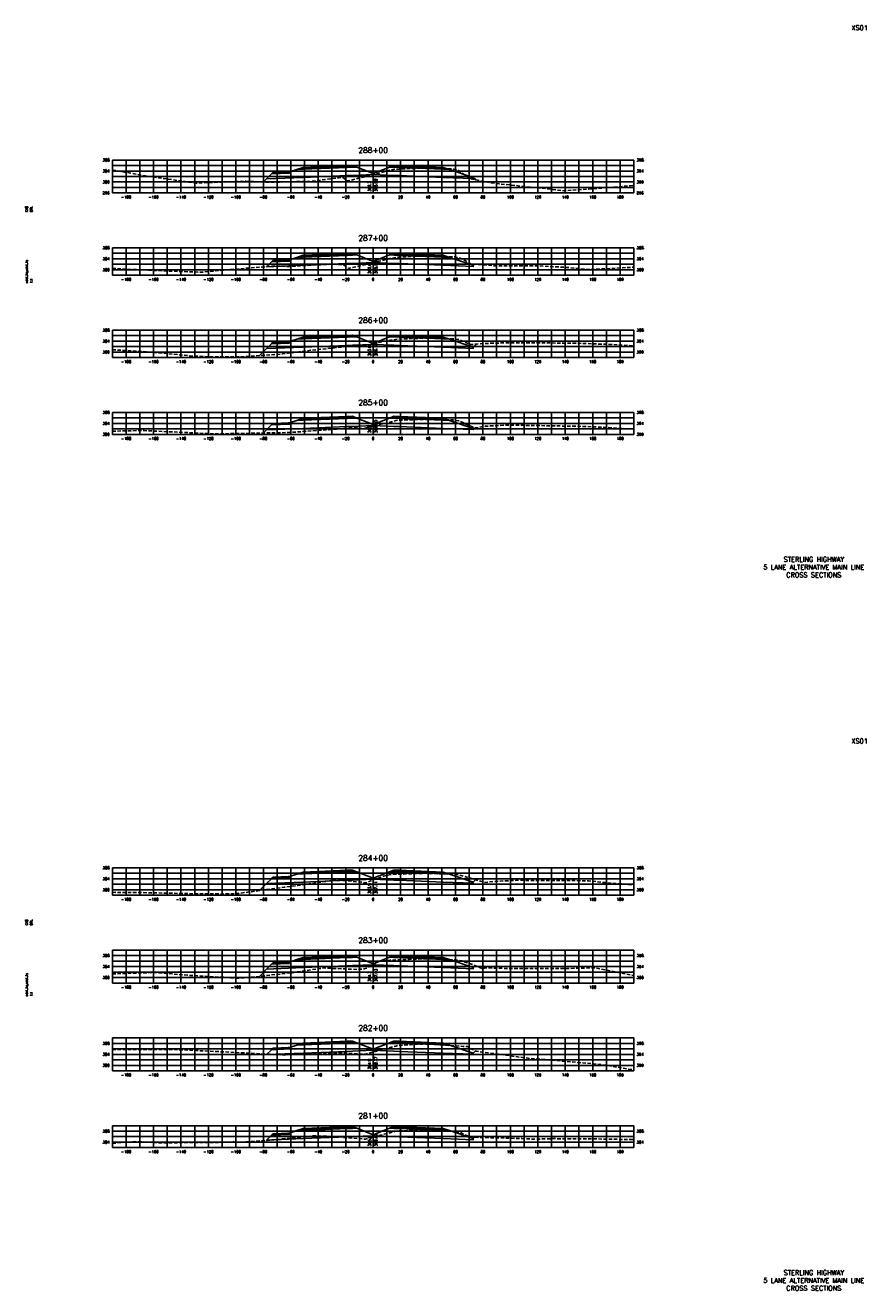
# Model space of a CAD drawing. Extents: x 37 to 10140, y -1968 to 9206.
# Tile 59 of 105: x 4417 to 5030, y 3656 to 4578. Entities that reach past the tile are written whole.
import ezdxf
from ezdxf.enums import TextEntityAlignment as Align

# ---------------------------------------------------------------- set-up
doc = ezdxf.new("R2010")
doc.units = 0
doc.header["$LTSCALE"] = 20
doc.header["$MEASUREMENT"] = 0
doc.linetypes.add('HIDDEN_050%', pattern=[0.1875, 0.125, -0.0625])
for name, color, linetype in [('S-AT-TXT175', 6, 'Continuous'), ('S-AT-TXT80', 1, 'Continuous'), ('XDATUM', 3, 'Continuous'), ('XEG', 1, 'HIDDEN_050%'), ('XFG', 2, 'Continuous'), ('XGRID', 251, 'Continuous'), ('XGRIDT', 2, 'Continuous'), ('XREF-BORDER', 7, 'Continuous')]:
    doc.layers.add(name, color=color, linetype=linetype)
doc.styles.add('L100', font='simplex.shx', dxfattribs={"height": 2})
doc.styles.add('L175', font='ROMANSM.shx', dxfattribs={"height": 3.5})
doc.styles.add('L80', font='ROMANSM.shx', dxfattribs={"height": 1.6})

# ---------------------------------------------------------------- blocks, each defined once
blk = doc.blocks.new('03025_00_att1')
at = {"layer": 'S-AT-TXT175', "style": 'L175'}
for tag, p in [('NUM', (32.402, 20.822)), ('LINE1', (30.64, 1.444)), ('LINE2', (30.64, 1.161)), ('LINE3', (30.64, 0.877))]:
    blk.add_attdef(tag, text='', height=0.175, dxfattribs=at).set_placement(p, align=Align.CENTER)
at = {"layer": 'S-AT-TXT80', "style": 'L80'}
for tag, p in [('DESIGNED', (2.094, 14.201)), ('CHECKED', (2.265, 14.201)), ('DRAFTED', (2.436, 14.201)), ('PCTB', (2.094, 11.605)), ('PSCALE', (2.265, 11.605)), ('PVIEW', (2.436, 11.605))]:
    blk.add_attdef(tag, p, '', height=0.08, rotation=90, dxfattribs=at)

msp = doc.modelspace()

# ---------------------------------------------------------------- linework, layer by layer
at = {"layer": 'XDATUM', "flags": 128}
for points in [[(4590.11, 4463.98), (4592.41, 4466.28), (4619, 4467.34), (4651, 4468.62), (4655, 4468.78), (4670, 4469.38), (4685, 4468.78), (4689, 4468.62), (4721, 4467.34), (4743, 4466.46), (4743, 4467.35), (4744.76, 4465.59)], [(4592.32, 4402.27), (4592.41, 4402.17), (4619, 4403.24), (4651, 4404.52), (4655, 4404.68), (4670, 4405.28), (4685, 4404.68), (4689, 4404.52), (4721, 4403.24), (4743, 4402.36), (4743, 4403.24), (4743.75, 4403.99)], [(4587.31, 4337.42), (4592.41, 4342.52), (4619, 4343.58), (4651, 4344.86), (4655, 4345.02), (4670, 4345.62), (4685, 4345.02), (4689, 4344.86), (4721, 4343.58), (4743, 4342.7), (4743, 4343.59), (4745.2, 4345.79)], [(4590.08, 4280.98), (4592.41, 4283.31), (4619, 4284.37), (4651, 4285.65), (4655, 4285.81), (4670, 4286.41), (4685, 4285.81), (4689, 4285.65), (4721, 4284.37), (4743, 4283.49), (4743, 4284.38), (4743.66, 4285.04)], [(4587.29, 3947.43), (4592.41, 3952.55), (4619, 3953.61), (4651, 3954.89), (4655, 3955.05), (4670, 3955.65), (4685, 3955.05), (4689, 3954.89), (4721, 3953.61), (4743, 3952.73), (4743, 3953.62), (4744.67, 3955.29)], [(4587.1, 3884.86), (4592.41, 3890.18), (4619, 3891.24), (4651, 3892.52), (4655, 3892.68), (4670, 3893.28), (4685, 3892.68), (4689, 3892.52), (4721, 3891.24), (4743, 3890.36), (4743, 3891.25), (4744.42, 3892.66)], [(4592.08, 3828.19), (4592.41, 3827.86), (4619, 3828.92), (4651, 3830.2), (4655, 3830.36), (4670, 3830.96), (4685, 3830.36), (4689, 3830.2), (4721, 3828.92), (4743, 3828.04), (4743, 3828.93), (4744.57, 3830.51)], [(4592.12, 3765.26), (4592.41, 3765.55), (4619, 3766.61), (4651, 3767.89), (4655, 3768.05), (4670, 3768.65), (4685, 3768.05), (4689, 3767.89), (4721, 3766.61), (4743, 3765.73), (4743, 3766.62), (4743.94, 3767.56)]]:
    msp.add_lwpolyline(points, dxfattribs=at)
at = {"layer": 'XEG', "flags": 128}
for points in [[(4480, 4472.65), (4487.6, 4471.42), (4505.5, 4468.21), (4540.98, 4463.22), (4541.42, 4463.22), (4542.32, 4463.26), (4577.33, 4464.53), (4594.35, 4463.79), (4623.79, 4464.46), (4647.65, 4467.31), (4648.49, 4467.12), (4650.79, 4464.8), (4651.01, 4464.84), (4654.91, 4465.52), (4670, 4469.41), (4680.19, 4472.04), (4684.39, 4473.11), (4684.74, 4473.16), (4687.38, 4473.38), (4687.38, 4473.37), (4688.83, 4473.42), (4708.14, 4474.24), (4716.18, 4473.91), (4727.86, 4473.43), (4728.59, 4473.29), (4731.66, 4472.83), (4739.14, 4467.54), (4741.07, 4466.35), (4754.85, 4463.52), (4761.92, 4462.59), (4792.83, 4459.47), (4807.85, 4457.64), (4828.74, 4458.97), (4860, 4461.4)], [(4480, 4401.22), (4492.37, 4400.31), (4528.44, 4398.74), (4545.74, 4398.22), (4562.11, 4399.84), (4599.12, 4402.82), (4606.84, 4402.29), (4620.07, 4403.1), (4640.58, 4404.03), (4647.14, 4403.72), (4650.3, 4402.61), (4652.07, 4400.92), (4670, 4405.22), (4678.99, 4407.37), (4682.13, 4408.28), (4683.97, 4408.52), (4686.92, 4409.04), (4688.61, 4409.11), (4707.99, 4410.2), (4712.79, 4410), (4729.2, 4409.33), (4730.27, 4409.06), (4733.4, 4408.55), (4735.89, 4407.43), (4741.52, 4404.09), (4753.57, 4403.53), (4759.24, 4402.75), (4791.49, 4402.82), (4812.62, 4401.62), (4827.41, 4400.09), (4857.84, 4401.77), (4860, 4401.98)], [(4480, 4341.64), (4480.66, 4341.61), (4497.13, 4340.78), (4514.55, 4339.42), (4538.74, 4337.05), (4550.51, 4336.6), (4574.66, 4336.48), (4603.88, 4338.64), (4624.35, 4341.32), (4655.2, 4344.42), (4659.01, 4343.66), (4664.73, 4345.01), (4670, 4346.06), (4684.29, 4348.93), (4685.25, 4349.02), (4687.72, 4349.41), (4703.08, 4350.02), (4703.43, 4350.11), (4708.32, 4350.26), (4713.8, 4350.09), (4728.38, 4349.61), (4729.9, 4349.44), (4732.95, 4349.07), (4738.03, 4346.8), (4740.87, 4345.47), (4751.51, 4346.26), (4764.01, 4346.67), (4792.25, 4346.69), (4817.38, 4346.48), (4843.95, 4345.53), (4860, 4344.55)], [(4480, 4282.35), (4500.66, 4282.82), (4501.9, 4282.8), (4503.06, 4282.76), (4555.27, 4280.31), (4606.92, 4281.3), (4608.65, 4281.3), (4609.3, 4281.38), (4610.47, 4281.47), (4657.07, 4284.83), (4660.64, 4284.62), (4662.14, 4284.03), (4670, 4286.15), (4670.68, 4286.34), (4685.14, 4289.56), (4686.63, 4290.01), (4687.74, 4290.29), (4702.06, 4290.79), (4708.25, 4291.03), (4714.36, 4290.8), (4728.05, 4290.49), (4729.51, 4290.3), (4732.56, 4289.96), (4739.3, 4286.76), (4744.49, 4284.71), (4751.26, 4285.91), (4768.77, 4286.8), (4814.65, 4285.95), (4822.14, 4285.82), (4824.74, 4285.76), (4830.07, 4285.56), (4860, 4283.87)], [(4480, 3946.16), (4486.78, 3945.97), (4500.16, 3945.91), (4506.66, 3945.85), (4536.07, 3945.15), (4560.04, 3944.89), (4571.99, 3945.35), (4596.58, 3948.69), (4605.21, 3949.8), (4615.13, 3951.13), (4643.09, 3955.2), (4661.59, 3953.55), (4664.52, 3953.1), (4670, 3955.09), (4677.55, 3957.84), (4682.57, 3959.17), (4687.6, 3959.33), (4688.62, 3959.42), (4692.22, 3959.47), (4708.38, 3960.03), (4720.04, 3959.59), (4728.23, 3959.3), (4729.62, 3959.16), (4732.78, 3958.64), (4741.04, 3956.39), (4751.1, 3953.34), (4754.85, 3953.81), (4773.53, 3954.9), (4816.18, 3954.69), (4826.91, 3954.52), (4837.05, 3953.43), (4860, 3951.62)], [(4480, 3886.69), (4511.42, 3887.67), (4534.74, 3885.69), (4564.8, 3883.95), (4570.65, 3883.53), (4582.7, 3884.37), (4611.02, 3887.56), (4634.1, 3891), (4658.45, 3889.94), (4663.41, 3890.24), (4665.5, 3890.9), (4670, 3893.44), (4674.4, 3895.92), (4681.43, 3896.47), (4682.33, 3896.59), (4688.11, 3897.01), (4696.09, 3897.25), (4708.61, 3897.72), (4722.15, 3897.24), (4728.52, 3896.98), (4729.9, 3896.76), (4734.54, 3896.23), (4743.07, 3893.24), (4749.6, 3890.44), (4751.74, 3891.07), (4773.02, 3890.51), (4778.3, 3890.54), (4802.3, 3890.57), (4822.06, 3890.8), (4831.67, 3891.14), (4859.46, 3885.54), (4860, 3885.43)], [(4480, 3831.49), (4497.49, 3831.49), (4516.19, 3831.66), (4533.4, 3831.21), (4568.81, 3829.42), (4569.32, 3829.38), (4569.56, 3829.37), (4605.23, 3827.51), (4622.94, 3828.96), (4649.59, 3828.94), (4663.67, 3828.06), (4670, 3829.68), (4675.81, 3831.17), (4684.66, 3833.51), (4686.46, 3834.05), (4688.43, 3834.51), (4696.89, 3834.96), (4708.61, 3835.69), (4726.76, 3834.36), (4735.63, 3833.8), (4736.64, 3833.7), (4738.67, 3833.73), (4741.38, 3832.12), (4741.87, 3831.87), (4745, 3830.29), (4780.69, 3825.48), (4783.06, 3825.14), (4788.41, 3824.79), (4836.44, 3820.63), (4860, 3816.58)], [(4480, 3763.19), (4496.15, 3764.41), (4520.95, 3763.23), (4532.07, 3763.85), (4554.93, 3763.67), (4567.98, 3764.15), (4574.33, 3763.88), (4592.68, 3765.3), (4627.7, 3768.68), (4643.59, 3767.84), (4664.11, 3766.21), (4670, 3767.7), (4675.12, 3768.99), (4685.56, 3771.69), (4687.18, 3771.98), (4688.56, 3772.2), (4699.62, 3772.61), (4708.84, 3773.21), (4716.81, 3772.64), (4728.43, 3772.08), (4730.71, 3771.66), (4732.91, 3771.3), (4737.43, 3769.2), (4741.4, 3767.63), (4778.24, 3766.64), (4787.83, 3766.18), (4800.41, 3766.56), (4841.2, 3766.26), (4855.31, 3765.86), (4860, 3765.94)]]:
    msp.add_lwpolyline(points, dxfattribs=at)
at = {"layer": 'XFG', "flags": 128}
for points in [[(4670, 4470.12), (4658.05, 4474.9), (4655, 4474.78), (4651, 4474.62), (4619, 4473.34), (4614.43, 4473.16), (4609, 4471.35), (4609, 4470.35), (4595.96, 4469.83), (4592.41, 4466.28), (4619, 4467.34), (4651, 4468.62), (4655, 4468.78), (4670, 4469.38), (4670, 4470.12)], [(4655, 4475.12), (4651, 4474.96), (4619, 4473.68), (4619, 4474.68), (4614.43, 4473.16), (4619, 4473.34), (4651, 4474.62), (4655, 4474.78), (4658.05, 4474.9), (4655, 4476.12), (4655, 4475.12)], [(4655, 4476.12), (4651, 4475.96), (4619, 4474.68), (4619, 4474.34), (4651, 4475.62), (4655, 4475.78), (4655, 4476.12)], [(4655, 4475.78), (4651, 4475.62), (4619, 4474.34), (4619, 4473.68), (4651, 4474.96), (4655, 4475.12), (4655, 4475.78)], [(4670, 4470.12), (4681.95, 4474.9), (4685, 4474.78), (4689, 4474.62), (4721, 4473.34), (4725.57, 4473.16), (4743, 4467.35), (4743, 4466.46), (4721, 4467.34), (4689, 4468.62), (4685, 4468.78), (4670, 4469.38)], [(4685, 4476.12), (4681.95, 4474.9), (4685, 4474.78), (4689, 4474.62), (4721, 4473.34), (4725.57, 4473.16), (4721, 4474.68), (4721, 4473.68), (4689, 4474.96), (4685, 4475.12), (4685, 4476.12)], [(4685, 4476.12), (4685, 4475.78), (4689, 4475.62), (4721, 4474.34), (4721, 4474.68), (4689, 4475.96), (4685, 4476.12)], [(4685, 4475.78), (4685, 4475.12), (4689, 4474.96), (4721, 4473.68), (4721, 4474.34), (4689, 4475.62), (4685, 4475.78)], [(4592.41, 4466.28), (4592.41, 4466.28), (4590.11, 4463.98)], [(4609, 4471.35), (4608, 4471.31), (4608, 4470.97), (4598, 4470.57), (4598, 4470.91), (4597, 4470.87), (4595.96, 4469.83), (4609, 4470.35), (4609, 4471.35)], [(4608, 4471.31), (4598, 4470.91), (4598, 4470.57), (4608, 4470.97), (4608, 4471.31)], [(4743, 4467.35), (4743, 4467.35), (4744.76, 4465.59)], [(4670, 4406.02), (4658.05, 4410.8), (4655, 4410.68), (4651, 4410.52), (4619, 4409.24), (4614.43, 4409.06), (4609, 4407.24), (4609, 4406.24), (4595.96, 4405.72), (4592.41, 4402.17), (4619, 4403.24), (4651, 4404.52), (4655, 4404.68), (4670, 4405.28), (4670, 4406.02)], [(4655, 4411.02), (4651, 4410.86), (4619, 4409.58), (4619, 4410.58), (4614.43, 4409.06), (4619, 4409.24), (4651, 4410.52), (4655, 4410.68), (4658.05, 4410.8), (4655, 4412.02), (4655, 4411.02)], [(4655, 4412.02), (4651, 4411.86), (4619, 4410.58), (4619, 4410.24), (4651, 4411.52), (4655, 4411.68), (4655, 4412.02)], [(4655, 4411.68), (4651, 4411.52), (4619, 4410.24), (4619, 4409.58), (4651, 4410.86), (4655, 4411.02), (4655, 4411.68)], [(4670, 4406.02), (4681.95, 4410.8), (4685, 4410.68), (4689, 4410.52), (4721, 4409.24), (4725.57, 4409.06), (4743, 4403.24), (4743, 4402.36), (4721, 4403.24), (4689, 4404.52), (4685, 4404.68), (4670, 4405.28)], [(4685, 4412.02), (4681.95, 4410.8), (4685, 4410.68), (4689, 4410.52), (4721, 4409.24), (4725.57, 4409.06), (4721, 4410.58), (4721, 4409.58), (4689, 4410.86), (4685, 4411.02), (4685, 4412.02)], [(4685, 4412.02), (4685, 4411.68), (4689, 4411.52), (4721, 4410.24), (4721, 4410.58), (4689, 4411.86), (4685, 4412.02)], [(4685, 4411.68), (4685, 4411.02), (4689, 4410.86), (4721, 4409.58), (4721, 4410.24), (4689, 4411.52), (4685, 4411.68)], [(4592.41, 4402.17), (4592.41, 4402.17), (4592.32, 4402.27)], [(4609, 4407.24), (4608, 4407.2), (4608, 4406.86), (4598, 4406.46), (4598, 4406.8), (4597, 4406.76), (4595.96, 4405.72), (4609, 4406.24), (4609, 4407.24)], [(4608, 4407.2), (4598, 4406.8), (4598, 4406.46), (4608, 4406.86), (4608, 4407.2)], [(4743, 4403.24), (4743, 4403.24), (4743.75, 4403.99)], [(4670, 4346.36), (4658.05, 4351.14), (4655, 4351.02), (4651, 4350.86), (4619, 4349.58), (4614.43, 4349.4), (4609, 4347.59), (4609, 4346.59), (4595.96, 4346.07), (4592.41, 4342.52), (4619, 4343.58), (4651, 4344.86), (4655, 4345.02), (4670, 4345.62), (4670, 4346.36)], [(4609, 4347.59), (4608, 4347.55), (4608, 4347.21), (4598, 4346.81), (4598, 4347.15), (4597, 4347.11), (4595.96, 4346.07), (4609, 4346.59), (4609, 4347.59)], [(4608, 4347.55), (4598, 4347.15), (4598, 4346.81), (4608, 4347.21), (4608, 4347.55)], [(4655, 4351.36), (4651, 4351.2), (4619, 4349.92), (4619, 4350.92), (4614.43, 4349.4), (4619, 4349.58), (4651, 4350.86), (4655, 4351.02), (4658.05, 4351.14), (4655, 4352.36), (4655, 4351.36)], [(4655, 4352.36), (4651, 4352.2), (4619, 4350.92), (4619, 4350.58), (4651, 4351.86), (4655, 4352.02), (4655, 4352.36)], [(4655, 4352.02), (4651, 4351.86), (4619, 4350.58), (4619, 4349.92), (4651, 4351.2), (4655, 4351.36), (4655, 4352.02)], [(4670, 4346.36), (4681.95, 4351.14), (4685, 4351.02), (4689, 4350.86), (4721, 4349.58), (4725.57, 4349.4), (4743, 4343.59), (4743, 4342.7), (4721, 4343.58), (4689, 4344.86), (4685, 4345.02), (4670, 4345.62)], [(4685, 4352.36), (4681.95, 4351.14), (4685, 4351.02), (4689, 4350.86), (4721, 4349.58), (4725.57, 4349.4), (4721, 4350.92), (4721, 4349.92), (4689, 4351.2), (4685, 4351.36), (4685, 4352.36)], [(4685, 4352.36), (4685, 4352.02), (4689, 4351.86), (4721, 4350.58), (4721, 4350.92), (4689, 4352.2), (4685, 4352.36)], [(4685, 4352.02), (4685, 4351.36), (4689, 4351.2), (4721, 4349.92), (4721, 4350.58), (4689, 4351.86), (4685, 4352.02)], [(4743, 4343.59), (4743, 4343.59), (4745.2, 4345.79)], [(4592.41, 4342.52), (4592.41, 4342.52), (4587.31, 4337.42)], [(4670, 4287.15), (4658.05, 4291.93), (4655, 4291.81), (4651, 4291.65), (4619, 4290.37), (4614.43, 4290.19), (4609, 4288.38), (4609, 4287.38), (4595.96, 4286.86), (4592.41, 4283.31), (4619, 4284.37), (4651, 4285.65), (4655, 4285.81), (4670, 4286.41), (4670, 4287.15)], [(4655, 4292.15), (4651, 4291.99), (4619, 4290.71), (4619, 4291.71), (4614.43, 4290.19), (4619, 4290.37), (4651, 4291.65), (4655, 4291.81), (4658.05, 4291.93), (4655, 4293.15), (4655, 4292.15)], [(4655, 4293.15), (4651, 4292.99), (4619, 4291.71), (4619, 4291.37), (4651, 4292.65), (4655, 4292.81), (4655, 4293.15)], [(4655, 4292.81), (4651, 4292.65), (4619, 4291.37), (4619, 4290.71), (4651, 4291.99), (4655, 4292.15), (4655, 4292.81)], [(4670, 4287.15), (4681.95, 4291.93), (4685, 4291.81), (4689, 4291.65), (4721, 4290.37), (4725.57, 4290.19), (4743, 4284.38), (4743, 4283.49), (4721, 4284.37), (4689, 4285.65), (4685, 4285.81), (4670, 4286.41)], [(4685, 4293.15), (4681.95, 4291.93), (4685, 4291.81), (4689, 4291.65), (4721, 4290.37), (4725.57, 4290.19), (4721, 4291.71), (4721, 4290.71), (4689, 4291.99), (4685, 4292.15), (4685, 4293.15)], [(4685, 4293.15), (4685, 4292.81), (4689, 4292.65), (4721, 4291.37), (4721, 4291.71), (4689, 4292.99), (4685, 4293.15)], [(4685, 4292.81), (4685, 4292.15), (4689, 4291.99), (4721, 4290.71), (4721, 4291.37), (4689, 4292.65), (4685, 4292.81)], [(4592.41, 4283.31), (4592.41, 4283.31), (4590.08, 4280.98)], [(4609, 4288.38), (4608, 4288.34), (4608, 4288), (4598, 4287.6), (4598, 4287.94), (4597, 4287.9), (4595.96, 4286.86), (4609, 4287.38), (4609, 4288.38)], [(4608, 4288.34), (4598, 4287.94), (4598, 4287.6), (4608, 4288), (4608, 4288.34)], [(4743, 4284.38), (4743, 4284.38), (4743.66, 4285.04)], [(4670, 3956.39), (4658.05, 3961.17), (4655, 3961.05), (4651, 3960.89), (4619, 3959.61), (4614.43, 3959.43), (4609, 3957.62), (4609, 3956.62), (4595.96, 3956.09), (4592.41, 3952.55), (4619, 3953.61), (4651, 3954.89), (4655, 3955.05), (4670, 3955.65), (4670, 3956.39)], [(4609, 3957.62), (4608, 3957.58), (4608, 3957.24), (4598, 3956.84), (4598, 3957.18), (4597, 3957.14), (4595.96, 3956.09), (4609, 3956.62), (4609, 3957.62)], [(4655, 3961.39), (4651, 3961.23), (4619, 3959.95), (4619, 3960.95), (4614.43, 3959.43), (4619, 3959.61), (4651, 3960.89), (4655, 3961.05), (4658.05, 3961.17), (4655, 3962.39), (4655, 3961.39)], [(4655, 3962.39), (4651, 3962.23), (4619, 3960.95), (4619, 3960.61), (4651, 3961.89), (4655, 3962.05), (4655, 3962.39)], [(4655, 3962.05), (4651, 3961.89), (4619, 3960.61), (4619, 3959.95), (4651, 3961.23), (4655, 3961.39), (4655, 3962.05)], [(4670, 3956.39), (4681.95, 3961.17), (4685, 3961.05), (4689, 3960.89), (4721, 3959.61), (4725.57, 3959.43), (4743, 3953.62), (4743, 3952.73), (4721, 3953.61), (4689, 3954.89), (4685, 3955.05), (4670, 3955.65)], [(4685, 3962.39), (4681.95, 3961.17), (4685, 3961.05), (4689, 3960.89), (4721, 3959.61), (4725.57, 3959.43), (4721, 3960.95), (4721, 3959.95), (4689, 3961.23), (4685, 3961.39), (4685, 3962.39)], [(4685, 3962.39), (4685, 3962.05), (4689, 3961.89), (4721, 3960.61), (4721, 3960.95), (4689, 3962.23), (4685, 3962.39)], [(4685, 3962.05), (4685, 3961.39), (4689, 3961.23), (4721, 3959.95), (4721, 3960.61), (4689, 3961.89), (4685, 3962.05)], [(4592.41, 3952.55), (4592.41, 3952.55), (4587.29, 3947.43)], [(4608, 3957.58), (4598, 3957.18), (4598, 3956.84), (4608, 3957.24), (4608, 3957.58)], [(4743, 3953.62), (4743, 3953.62), (4744.67, 3955.29)], [(4670, 3894.02), (4658.05, 3898.8), (4655, 3898.68), (4651, 3898.52), (4619, 3897.24), (4614.43, 3897.06), (4609, 3895.25), (4609, 3894.25), (4595.96, 3893.72), (4592.41, 3890.18), (4619, 3891.24), (4651, 3892.52), (4655, 3892.68), (4670, 3893.28), (4670, 3894.02)], [(4609, 3895.25), (4608, 3895.21), (4608, 3894.87), (4598, 3894.47), (4598, 3894.81), (4597, 3894.77), (4595.96, 3893.72), (4609, 3894.25), (4609, 3895.25)], [(4608, 3895.21), (4598, 3894.81), (4598, 3894.47), (4608, 3894.87), (4608, 3895.21)], [(4655, 3899.02), (4651, 3898.86), (4619, 3897.58), (4619, 3898.58), (4614.43, 3897.06), (4619, 3897.24), (4651, 3898.52), (4655, 3898.68), (4658.05, 3898.8), (4655, 3900.02), (4655, 3899.02)], [(4655, 3900.02), (4651, 3899.86), (4619, 3898.58), (4619, 3898.24), (4651, 3899.52), (4655, 3899.68), (4655, 3900.02)], [(4655, 3899.68), (4651, 3899.52), (4619, 3898.24), (4619, 3897.58), (4651, 3898.86), (4655, 3899.02), (4655, 3899.68)], [(4670, 3894.02), (4681.95, 3898.8), (4685, 3898.68), (4689, 3898.52), (4721, 3897.24), (4725.57, 3897.06), (4743, 3891.25), (4743, 3890.36), (4721, 3891.24), (4689, 3892.52), (4685, 3892.68), (4670, 3893.28)], [(4685, 3900.02), (4681.95, 3898.8), (4685, 3898.68), (4689, 3898.52), (4721, 3897.24), (4725.57, 3897.06), (4721, 3898.58), (4721, 3897.58), (4689, 3898.86), (4685, 3899.02), (4685, 3900.02)], [(4685, 3900.02), (4685, 3899.68), (4689, 3899.52), (4721, 3898.24), (4721, 3898.58), (4689, 3899.86), (4685, 3900.02)], [(4685, 3899.68), (4685, 3899.02), (4689, 3898.86), (4721, 3897.58), (4721, 3898.24), (4689, 3899.52), (4685, 3899.68)], [(4592.41, 3890.18), (4592.41, 3890.18), (4587.1, 3884.86)], [(4743, 3891.25), (4743, 3891.25), (4744.42, 3892.66)], [(4655, 3836.7), (4651, 3836.54), (4619, 3835.26), (4619, 3836.26), (4614.43, 3834.74), (4619, 3834.92), (4651, 3836.2), (4655, 3836.36), (4658.05, 3836.49), (4655, 3837.7), (4655, 3836.7)], [(4655, 3837.7), (4651, 3837.54), (4619, 3836.26), (4619, 3835.92), (4651, 3837.2), (4655, 3837.36), (4655, 3837.7)], [(4685, 3837.7), (4681.95, 3836.49), (4685, 3836.36), (4689, 3836.2), (4721, 3834.92), (4725.57, 3834.74), (4721, 3836.26), (4721, 3835.26), (4689, 3836.54), (4685, 3836.7), (4685, 3837.7)], [(4685, 3837.7), (4685, 3837.36), (4689, 3837.2), (4721, 3835.92), (4721, 3836.26), (4689, 3837.54), (4685, 3837.7)], [(4670, 3831.7), (4658.05, 3836.49), (4655, 3836.36), (4651, 3836.2), (4619, 3834.92), (4614.43, 3834.74), (4609, 3832.93), (4609, 3831.93), (4595.96, 3831.41), (4592.41, 3827.86), (4619, 3828.92), (4651, 3830.2), (4655, 3830.36), (4670, 3830.96), (4670, 3831.7)], [(4609, 3832.93), (4608, 3832.89), (4608, 3832.55), (4598, 3832.15), (4598, 3832.49), (4597, 3832.45), (4595.96, 3831.41), (4609, 3831.93), (4609, 3832.93)], [(4608, 3832.89), (4598, 3832.49), (4598, 3832.15), (4608, 3832.55), (4608, 3832.89)], [(4655, 3837.36), (4651, 3837.2), (4619, 3835.92), (4619, 3835.26), (4651, 3836.54), (4655, 3836.7), (4655, 3837.36)], [(4670, 3831.7), (4681.95, 3836.49), (4685, 3836.36), (4689, 3836.2), (4721, 3834.92), (4725.57, 3834.74), (4743, 3828.93), (4743, 3828.04), (4721, 3828.92), (4689, 3830.2), (4685, 3830.36), (4670, 3830.96)], [(4685, 3837.36), (4685, 3836.7), (4689, 3836.54), (4721, 3835.26), (4721, 3835.92), (4689, 3837.2), (4685, 3837.36)], [(4743, 3828.93), (4743, 3828.93), (4744.57, 3830.51)], [(4592.41, 3827.86), (4592.41, 3827.86), (4592.08, 3828.19)], [(4670, 3769.39), (4658.05, 3774.17), (4655, 3774.05), (4651, 3773.89), (4619, 3772.61), (4614.43, 3772.43), (4609, 3770.62), (4609, 3769.62), (4595.96, 3769.1), (4592.41, 3765.55), (4619, 3766.61), (4651, 3767.89), (4655, 3768.05), (4670, 3768.65), (4670, 3769.39)], [(4655, 3774.39), (4651, 3774.23), (4619, 3772.95), (4619, 3773.95), (4614.43, 3772.43), (4619, 3772.61), (4651, 3773.89), (4655, 3774.05), (4658.05, 3774.17), (4655, 3775.39), (4655, 3774.39)], [(4655, 3775.39), (4651, 3775.23), (4619, 3773.95), (4619, 3773.61), (4651, 3774.89), (4655, 3775.05), (4655, 3775.39)], [(4655, 3775.05), (4651, 3774.89), (4619, 3773.61), (4619, 3772.95), (4651, 3774.23), (4655, 3774.39), (4655, 3775.05)], [(4670, 3769.39), (4681.95, 3774.17), (4685, 3774.05), (4689, 3773.89), (4721, 3772.61), (4725.57, 3772.43), (4743, 3766.62), (4743, 3765.73), (4721, 3766.61), (4689, 3767.89), (4685, 3768.05), (4670, 3768.65)], [(4685, 3775.39), (4681.95, 3774.17), (4685, 3774.05), (4689, 3773.89), (4721, 3772.61), (4725.57, 3772.43), (4721, 3773.95), (4721, 3772.95), (4689, 3774.23), (4685, 3774.39), (4685, 3775.39)], [(4685, 3775.39), (4685, 3775.05), (4689, 3774.89), (4721, 3773.61), (4721, 3773.95), (4689, 3775.23), (4685, 3775.39)], [(4685, 3775.05), (4685, 3774.39), (4689, 3774.23), (4721, 3772.95), (4721, 3773.61), (4689, 3774.89), (4685, 3775.05)], [(4592.41, 3765.55), (4592.41, 3765.55), (4592.12, 3765.26)], [(4609, 3770.62), (4608, 3770.58), (4608, 3770.24), (4598, 3769.84), (4598, 3770.18), (4597, 3770.14), (4595.96, 3769.1), (4609, 3769.62), (4609, 3770.62)], [(4608, 3770.58), (4598, 3770.18), (4598, 3769.84), (4608, 3770.24), (4608, 3770.58)], [(4743, 3766.62), (4743, 3766.62), (4743.94, 3767.56)]]:
    msp.add_lwpolyline(points, dxfattribs=at)
at = {"layer": 'XGRID'}
for p, q in [((4480, 4456), (4480, 4480)), ((4480, 4480), (4860, 4480)), ((4480, 4476), (4860, 4476)), ((4490, 4456), (4490, 4480)), ((4500, 4456), (4500, 4480)), ((4510, 4456), (4510, 4480)), ((4520, 4456), (4520, 4480)), ((4530, 4456), (4530, 4480)), ((4540, 4456), (4540, 4480)), ((4550, 4456), (4550, 4480)), ((4560, 4456), (4560, 4480)), ((4570, 4456), (4570, 4480)), ((4580, 4456), (4580, 4480)), ((4590, 4456), (4590, 4480)), ((4600, 4456), (4600, 4480)), ((4610, 4456), (4610, 4480)), ((4620, 4456), (4620, 4480)), ((4630, 4456), (4630, 4480)), ((4640, 4456), (4640, 4480)), ((4650, 4456), (4650, 4480)), ((4660, 4456), (4660, 4480)), ((4670, 4456), (4670, 4480)), ((4680, 4456), (4680, 4480)), ((4690, 4456), (4690, 4480)), ((4700, 4456), (4700, 4480)), ((4710, 4456), (4710, 4480)), ((4720, 4456), (4720, 4480)), ((4730, 4456), (4730, 4480)), ((4740, 4456), (4740, 4480)), ((4750, 4456), (4750, 4480)), ((4760, 4456), (4760, 4480)), ((4770, 4456), (4770, 4480)), ((4780, 4456), (4780, 4480)), ((4790, 4456), (4790, 4480)), ((4800, 4456), (4800, 4480)), ((4810, 4456), (4810, 4480)), ((4820, 4456), (4820, 4480)), ((4830, 4456), (4830, 4480)), ((4840, 4456), (4840, 4480)), ((4850, 4456), (4850, 4480)), ((4860, 4456), (4860, 4480)), ((4480, 4472), (4860, 4472)), ((4480, 4468), (4860, 4468)), ((4480, 4464), (4860, 4464)), ((4480, 4460), (4860, 4460)), ((4480, 4456), (4860, 4456)), ((4480, 4396), (4480, 4416)), ((4480, 4416), (4860, 4416)), ((4480, 4412), (4860, 4412)), ((4490, 4396), (4490, 4416)), ((4500, 4396), (4500, 4416)), ((4510, 4396), (4510, 4416)), ((4520, 4396), (4520, 4416)), ((4530, 4396), (4530, 4416)), ((4540, 4396), (4540, 4416)), ((4550, 4396), (4550, 4416)), ((4560, 4396), (4560, 4416)), ((4570, 4396), (4570, 4416)), ((4580, 4396), (4580, 4416)), ((4590, 4396), (4590, 4416)), ((4600, 4396), (4600, 4416)), ((4610, 4396), (4610, 4416)), ((4620, 4396), (4620, 4416)), ((4630, 4396), (4630, 4416)), ((4640, 4396), (4640, 4416)), ((4650, 4396), (4650, 4416)), ((4660, 4396), (4660, 4416)), ((4670, 4396), (4670, 4416)), ((4680, 4396), (4680, 4416)), ((4690, 4396), (4690, 4416)), ((4700, 4396), (4700, 4416)), ((4710, 4396), (4710, 4416)), ((4720, 4396), (4720, 4416)), ((4730, 4396), (4730, 4416)), ((4740, 4396), (4740, 4416)), ((4750, 4396), (4750, 4416)), ((4760, 4396), (4760, 4416)), ((4770, 4396), (4770, 4416)), ((4780, 4396), (4780, 4416)), ((4790, 4396), (4790, 4416)), ((4800, 4396), (4800, 4416)), ((4810, 4396), (4810, 4416)), ((4820, 4396), (4820, 4416)), ((4830, 4396), (4830, 4416)), ((4840, 4396), (4840, 4416)), ((4850, 4396), (4850, 4416)), ((4860, 4396), (4860, 4416)), ((4480, 4408), (4860, 4408)), ((4480, 4404), (4860, 4404)), ((4480, 4400), (4860, 4400)), ((4480, 4396), (4860, 4396)), ((4480, 4336), (4480, 4356)), ((4480, 4356), (4860, 4356)), ((4490, 4336), (4490, 4356)), ((4500, 4336), (4500, 4356)), ((4510, 4336), (4510, 4356)), ((4520, 4336), (4520, 4356)), ((4530, 4336), (4530, 4356)), ((4540, 4336), (4540, 4356)), ((4550, 4336), (4550, 4356)), ((4560, 4336), (4560, 4356)), ((4570, 4336), (4570, 4356)), ((4580, 4336), (4580, 4356)), ((4590, 4336), (4590, 4356)), ((4600, 4336), (4600, 4356)), ((4610, 4336), (4610, 4356)), ((4620, 4336), (4620, 4356)), ((4630, 4336), (4630, 4356)), ((4640, 4336), (4640, 4356)), ((4650, 4336), (4650, 4356)), ((4660, 4336), (4660, 4356)), ((4670, 4336), (4670, 4356)), ((4680, 4336), (4680, 4356)), ((4690, 4336), (4690, 4356)), ((4700, 4336), (4700, 4356)), ((4710, 4336), (4710, 4356)), ((4720, 4336), (4720, 4356)), ((4730, 4336), (4730, 4356)), ((4740, 4336), (4740, 4356)), ((4750, 4336), (4750, 4356)), ((4760, 4336), (4760, 4356)), ((4770, 4336), (4770, 4356)), ((4780, 4336), (4780, 4356)), ((4790, 4336), (4790, 4356)), ((4800, 4336), (4800, 4356)), ((4810, 4336), (4810, 4356)), ((4820, 4336), (4820, 4356)), ((4830, 4336), (4830, 4356)), ((4840, 4336), (4840, 4356)), ((4850, 4336), (4850, 4356)), ((4860, 4336), (4860, 4356)), ((4480, 4352), (4860, 4352)), ((4480, 4348), (4860, 4348)), ((4480, 4344), (4860, 4344)), ((4480, 4340), (4860, 4340)), ((4480, 4336), (4860, 4336)), ((4480, 4280), (4480, 4296)), ((4480, 4296), (4860, 4296)), ((4480, 4292), (4860, 4292)), ((4490, 4280), (4490, 4296)), ((4500, 4280), (4500, 4296)), ((4510, 4280), (4510, 4296)), ((4520, 4280), (4520, 4296)), ((4530, 4280), (4530, 4296)), ((4540, 4280), (4540, 4296)), ((4550, 4280), (4550, 4296)), ((4560, 4280), (4560, 4296)), ((4570, 4280), (4570, 4296)), ((4580, 4280), (4580, 4296)), ((4590, 4280), (4590, 4296)), ((4600, 4280), (4600, 4296)), ((4610, 4280), (4610, 4296)), ((4620, 4280), (4620, 4296)), ((4630, 4280), (4630, 4296)), ((4640, 4280), (4640, 4296)), ((4650, 4280), (4650, 4296)), ((4660, 4280), (4660, 4296)), ((4670, 4280), (4670, 4296)), ((4680, 4280), (4680, 4296)), ((4690, 4280), (4690, 4296)), ((4700, 4280), (4700, 4296)), ((4710, 4280), (4710, 4296)), ((4720, 4280), (4720, 4296)), ((4730, 4280), (4730, 4296)), ((4740, 4280), (4740, 4296)), ((4750, 4280), (4750, 4296)), ((4760, 4280), (4760, 4296)), ((4770, 4280), (4770, 4296)), ((4780, 4280), (4780, 4296)), ((4790, 4280), (4790, 4296)), ((4800, 4280), (4800, 4296)), ((4810, 4280), (4810, 4296)), ((4820, 4280), (4820, 4296)), ((4830, 4280), (4830, 4296)), ((4840, 4280), (4840, 4296)), ((4850, 4280), (4850, 4296)), ((4860, 4280), (4860, 4296)), ((4480, 4288), (4860, 4288)), ((4480, 4284), (4860, 4284)), ((4480, 4280), (4860, 4280)), ((4480, 3944), (4480, 3964)), ((4480, 3964), (4860, 3964)), ((4480, 3960), (4860, 3960)), ((4490, 3944), (4490, 3964)), ((4500, 3944), (4500, 3964)), ((4510, 3944), (4510, 3964)), ((4520, 3944), (4520, 3964)), ((4530, 3944), (4530, 3964)), ((4540, 3944), (4540, 3964)), ((4550, 3944), (4550, 3964)), ((4560, 3944), (4560, 3964)), ((4570, 3944), (4570, 3964)), ((4580, 3944), (4580, 3964)), ((4590, 3944), (4590, 3964)), ((4600, 3944), (4600, 3964)), ((4610, 3944), (4610, 3964)), ((4620, 3944), (4620, 3964)), ((4630, 3944), (4630, 3964)), ((4640, 3944), (4640, 3964)), ((4650, 3944), (4650, 3964)), ((4660, 3944), (4660, 3964)), ((4670, 3944), (4670, 3964)), ((4680, 3944), (4680, 3964)), ((4690, 3944), (4690, 3964)), ((4700, 3944), (4700, 3964)), ((4710, 3944), (4710, 3964)), ((4720, 3944), (4720, 3964)), ((4730, 3944), (4730, 3964)), ((4740, 3944), (4740, 3964)), ((4750, 3944), (4750, 3964)), ((4760, 3944), (4760, 3964)), ((4770, 3944), (4770, 3964)), ((4780, 3944), (4780, 3964)), ((4790, 3944), (4790, 3964)), ((4800, 3944), (4800, 3964)), ((4810, 3944), (4810, 3964)), ((4820, 3944), (4820, 3964)), ((4830, 3944), (4830, 3964)), ((4840, 3944), (4840, 3964)), ((4850, 3944), (4850, 3964)), ((4860, 3944), (4860, 3964)), ((4480, 3956), (4860, 3956)), ((4480, 3952), (4860, 3952)), ((4480, 3948), (4860, 3948)), ((4480, 3944), (4860, 3944)), ((4480, 3880), (4480, 3904)), ((4480, 3904), (4860, 3904)), ((4490, 3880), (4490, 3904)), ((4500, 3880), (4500, 3904)), ((4510, 3880), (4510, 3904)), ((4520, 3880), (4520, 3904)), ((4530, 3880), (4530, 3904)), ((4540, 3880), (4540, 3904)), ((4550, 3880), (4550, 3904)), ((4560, 3880), (4560, 3904)), ((4570, 3880), (4570, 3904)), ((4580, 3880), (4580, 3904)), ((4590, 3880), (4590, 3904)), ((4600, 3880), (4600, 3904)), ((4610, 3880), (4610, 3904)), ((4620, 3880), (4620, 3904)), ((4630, 3880), (4630, 3904)), ((4640, 3880), (4640, 3904)), ((4650, 3880), (4650, 3904)), ((4660, 3880), (4660, 3904)), ((4670, 3880), (4670, 3904)), ((4680, 3880), (4680, 3904)), ((4690, 3880), (4690, 3904)), ((4700, 3880), (4700, 3904)), ((4710, 3880), (4710, 3904)), ((4720, 3880), (4720, 3904)), ((4730, 3880), (4730, 3904)), ((4740, 3880), (4740, 3904)), ((4750, 3880), (4750, 3904)), ((4760, 3880), (4760, 3904)), ((4770, 3880), (4770, 3904)), ((4780, 3880), (4780, 3904)), ((4790, 3880), (4790, 3904)), ((4800, 3880), (4800, 3904)), ((4810, 3880), (4810, 3904)), ((4820, 3880), (4820, 3904)), ((4830, 3880), (4830, 3904)), ((4840, 3880), (4840, 3904)), ((4850, 3880), (4850, 3904)), ((4860, 3880), (4860, 3904)), ((4480, 3900), (4860, 3900)), ((4480, 3896), (4860, 3896)), ((4480, 3892), (4860, 3892)), ((4480, 3888), (4860, 3888)), ((4480, 3884), (4860, 3884)), ((4480, 3880), (4860, 3880)), ((4480, 3816), (4480, 3840)), ((4480, 3840), (4860, 3840)), ((4490, 3816), (4490, 3840)), ((4500, 3816), (4500, 3840)), ((4510, 3816), (4510, 3840)), ((4520, 3816), (4520, 3840)), ((4530, 3816), (4530, 3840)), ((4540, 3816), (4540, 3840)), ((4550, 3816), (4550, 3840)), ((4560, 3816), (4560, 3840)), ((4570, 3816), (4570, 3840)), ((4580, 3816), (4580, 3840)), ((4590, 3816), (4590, 3840)), ((4600, 3816), (4600, 3840)), ((4610, 3816), (4610, 3840)), ((4620, 3816), (4620, 3840)), ((4630, 3816), (4630, 3840)), ((4640, 3816), (4640, 3840)), ((4650, 3816), (4650, 3840)), ((4660, 3816), (4660, 3840)), ((4670, 3816), (4670, 3840)), ((4680, 3816), (4680, 3840)), ((4690, 3816), (4690, 3840)), ((4700, 3816), (4700, 3840)), ((4710, 3816), (4710, 3840)), ((4720, 3816), (4720, 3840)), ((4730, 3816), (4730, 3840)), ((4740, 3816), (4740, 3840)), ((4750, 3816), (4750, 3840)), ((4760, 3816), (4760, 3840)), ((4770, 3816), (4770, 3840)), ((4780, 3816), (4780, 3840)), ((4790, 3816), (4790, 3840)), ((4800, 3816), (4800, 3840)), ((4810, 3816), (4810, 3840)), ((4820, 3816), (4820, 3840)), ((4830, 3816), (4830, 3840)), ((4840, 3816), (4840, 3840)), ((4850, 3816), (4850, 3840)), ((4860, 3816), (4860, 3840)), ((4480, 3836), (4860, 3836)), ((4480, 3832), (4860, 3832)), ((4480, 3828), (4860, 3828)), ((4480, 3824), (4860, 3824)), ((4480, 3820), (4860, 3820)), ((4480, 3816), (4860, 3816)), ((4480, 3760), (4480, 3776)), ((4480, 3776), (4860, 3776)), ((4490, 3760), (4490, 3776)), ((4500, 3760), (4500, 3776)), ((4510, 3760), (4510, 3776)), ((4520, 3760), (4520, 3776)), ((4530, 3760), (4530, 3776)), ((4540, 3760), (4540, 3776)), ((4550, 3760), (4550, 3776)), ((4560, 3760), (4560, 3776)), ((4570, 3760), (4570, 3776)), ((4580, 3760), (4580, 3776)), ((4590, 3760), (4590, 3776)), ((4600, 3760), (4600, 3776)), ((4610, 3760), (4610, 3776)), ((4620, 3760), (4620, 3776)), ((4630, 3760), (4630, 3776)), ((4640, 3760), (4640, 3776)), ((4650, 3760), (4650, 3776)), ((4660, 3760), (4660, 3776)), ((4670, 3760), (4670, 3776)), ((4680, 3760), (4680, 3776)), ((4690, 3760), (4690, 3776)), ((4700, 3760), (4700, 3776)), ((4710, 3760), (4710, 3776)), ((4720, 3760), (4720, 3776)), ((4730, 3760), (4730, 3776)), ((4740, 3760), (4740, 3776)), ((4750, 3760), (4750, 3776)), ((4760, 3760), (4760, 3776)), ((4770, 3760), (4770, 3776)), ((4780, 3760), (4780, 3776)), ((4790, 3760), (4790, 3776)), ((4800, 3760), (4800, 3776)), ((4810, 3760), (4810, 3776)), ((4820, 3760), (4820, 3776)), ((4830, 3760), (4830, 3776)), ((4840, 3760), (4840, 3776)), ((4850, 3760), (4850, 3776)), ((4860, 3760), (4860, 3776)), ((4480, 3772), (4860, 3772)), ((4480, 3768), (4860, 3768)), ((4480, 3764), (4860, 3764)), ((4480, 3760), (4860, 3760))]:
    msp.add_line(p, q, dxfattribs=at)

# ---------------------------------------------------------------- block references
at = {"layer": 'XREF-BORDER'}
ref = msp.add_blockref('03025_00_att1', (4376.45, 4158.23), dxfattribs=dict(at, xscale=20, yscale=20, zscale=20))
ref.add_attrib('LINE1', 'STERLING HIGHWAY', dxfattribs={"layer": 'S-AT-TXT175', "height": 3.5, "style": 'L175'}).set_placement((4991.07, 4187.1), align=Align.CENTER)
ref.add_attrib('LINE2', '5 LANE ALTERNATIVE MAIN LINE', dxfattribs={"layer": 'S-AT-TXT175', "height": 3.5, "style": 'L175'}).set_placement((4991.07, 4181.44), align=Align.CENTER)
ref.add_attrib('LINE3', 'CROSS SECTIONS', dxfattribs={"layer": 'S-AT-TXT175', "height": 3.5, "style": 'L175'}).set_placement((4991.07, 4175.77), align=Align.CENTER)
ref.add_attrib('NUM', 'XS01', dxfattribs={"layer": 'S-AT-TXT175', "height": 3.5, "style": 'L175'}).set_placement((5024.49, 4574.66), align=Align.CENTER)
ref.add_attrib('DESIGNED', 'CAB', (4418.33, 4442.25), dxfattribs={"layer": 'S-AT-TXT80', "height": 1.6, "rotation": 90, "style": 'L80'})
ref.add_attrib('CHECKED', 'DRL', (4421.75, 4442.25), dxfattribs={"layer": 'S-AT-TXT80', "height": 1.6, "rotation": 90, "style": 'L80'})
ref.add_attrib('PCTB', 'adot_hs,adot_fs', (4418.33, 4390.32), dxfattribs={"layer": 'S-AT-TXT80', "height": 1.6, "rotation": 90, "style": 'L80'})
ref.add_attrib('PSCALE', '1:1', (4421.75, 4390.32), dxfattribs={"layer": 'S-AT-TXT80', "height": 1.6, "rotation": 90, "style": 'L80'})
ref = msp.add_blockref('03025_00_att1', (4376.45, 3638.23), dxfattribs=dict(at, xscale=20, yscale=20, zscale=20))
ref.add_attrib('LINE1', 'STERLING HIGHWAY', dxfattribs={"layer": 'S-AT-TXT175', "height": 3.5, "style": 'L175'}).set_placement((4991.07, 3667.1), align=Align.CENTER)
ref.add_attrib('LINE2', '5 LANE ALTERNATIVE MAIN LINE', dxfattribs={"layer": 'S-AT-TXT175', "height": 3.5, "style": 'L175'}).set_placement((4991.07, 3661.44), align=Align.CENTER)
ref.add_attrib('LINE3', 'CROSS SECTIONS', dxfattribs={"layer": 'S-AT-TXT175', "height": 3.5, "style": 'L175'}).set_placement((4991.07, 3655.77), align=Align.CENTER)
ref.add_attrib('NUM', 'XS01', dxfattribs={"layer": 'S-AT-TXT175', "height": 3.5, "style": 'L175'}).set_placement((5024.49, 4054.66), align=Align.CENTER)
ref.add_attrib('DESIGNED', 'CAB', (4418.33, 3922.25), dxfattribs={"layer": 'S-AT-TXT80', "height": 1.6, "rotation": 90, "style": 'L80'})
ref.add_attrib('CHECKED', 'DRL', (4421.75, 3922.25), dxfattribs={"layer": 'S-AT-TXT80', "height": 1.6, "rotation": 90, "style": 'L80'})
ref.add_attrib('PCTB', 'adot_hs,adot_fs', (4418.33, 3870.32), dxfattribs={"layer": 'S-AT-TXT80', "height": 1.6, "rotation": 90, "style": 'L80'})
ref.add_attrib('PSCALE', '1:1', (4421.75, 3870.32), dxfattribs={"layer": 'S-AT-TXT80', "height": 1.6, "rotation": 90, "style": 'L80'})

# ---------------------------------------------------------------- texts
at = {"layer": 'XGRIDT', "style": 'L100'}
for s, p in [('288+00', (4670, 4484)), ('287+00', (4670, 4420)), ('286+00', (4670, 4360)), ('285+00', (4670, 4300)), ('284+00', (4670, 3968)), ('283+00', (4670, 3908)), ('282+00', (4670, 3844)), ('281+00', (4670, 3780))]:
    msp.add_text(s, height=4, dxfattribs=at).set_placement(p, align=Align.BOTTOM_CENTER)
for s, p in [('308', (4478, 4480)), ('304', (4478, 4472)), ('300', (4478, 4464)), ('296', (4478, 4456)), ('308', (4478, 4416)), ('304', (4478, 4408)), ('300', (4478, 4400)), ('308', (4478, 4356)), ('304', (4478, 4348)), ('300', (4478, 4340)), ('308', (4478, 4296)), ('304', (4478, 4288)), ('300', (4478, 4280)), ('308', (4478, 3964)), ('304', (4478, 3956)), ('300', (4478, 3948)), ('308', (4478, 3900)), ('304', (4478, 3892)), ('300', (4478, 3884)), ('308', (4478, 3836)), ('304', (4478, 3828)), ('300', (4478, 3820)), ('308', (4478, 3772)), ('304', (4478, 3764))]:
    msp.add_text(s, height=2, dxfattribs=at).set_placement(p, align=Align.MIDDLE_RIGHT)
for s, p in [('308', (4862, 4480)), ('304', (4862, 4472)), ('300', (4862, 4464)), ('296', (4862, 4456)), ('308', (4862, 4416)), ('304', (4862, 4408)), ('300', (4862, 4400)), ('308', (4862, 4356)), ('304', (4862, 4348)), ('300', (4862, 4340)), ('308', (4862, 4296)), ('304', (4862, 4288)), ('300', (4862, 4280)), ('308', (4862, 3964)), ('304', (4862, 3956)), ('300', (4862, 3948)), ('308', (4862, 3900)), ('304', (4862, 3892)), ('300', (4862, 3884)), ('308', (4862, 3836)), ('304', (4862, 3828)), ('300', (4862, 3820)), ('308', (4862, 3772)), ('304', (4862, 3764))]:
    msp.add_text(s, height=2, dxfattribs=at).set_placement(p, align=Align.MIDDLE_LEFT)
for s, p in [('305.98', (4671, 4457)), ('305.93', (4671, 4397)), ('306.10', (4671, 4337)), ('306.50', (4671, 4281)), ('307.11', (4671, 3945)), ('307.93', (4671, 3881)), ('308.77', (4671, 3817)), ('309.62', (4671, 3761))]:
    msp.add_text(s, height=2, rotation=90, dxfattribs=at).set_placement(p, align=Align.TOP_LEFT)
for s, p in [('302.7', (4669, 4457)), ('302.6', (4669, 4397)), ('303.0', (4669, 4337)), ('303.1', (4669, 4281)), ('303.5', (4669, 3945)), ('304.7', (4669, 3881)), ('304.8', (4669, 3817)), ('305.9', (4669, 3761))]:
    msp.add_text(s, height=2, rotation=90, dxfattribs=at).set_placement(p, align=Align.BOTTOM_LEFT)
for s, p in [('-180', (4490, 4454)), ('-160', (4510, 4454)), ('-140', (4530, 4454)), ('-120', (4550, 4454)), ('-100', (4570, 4454)), ('-80', (4590, 4454)), ('-60', (4610, 4454)), ('-40', (4630, 4454)), ('-20', (4650, 4454)), ('0', (4670, 4454)), ('20', (4690, 4454)), ('40', (4710, 4454)), ('60', (4730, 4454)), ('80', (4750, 4454)), ('100', (4770, 4454)), ('120', (4790, 4454)), ('140', (4810, 4454)), ('160', (4830, 4454)), ('180', (4850, 4454)), ('-180', (4490, 4394)), ('-160', (4510, 4394)), ('-140', (4530, 4394)), ('-120', (4550, 4394)), ('-100', (4570, 4394)), ('-80', (4590, 4394)), ('-60', (4610, 4394)), ('-40', (4630, 4394)), ('-20', (4650, 4394)), ('0', (4670, 4394)), ('20', (4690, 4394)), ('40', (4710, 4394)), ('60', (4730, 4394)), ('80', (4750, 4394)), ('100', (4770, 4394)), ('120', (4790, 4394)), ('140', (4810, 4394)), ('160', (4830, 4394)), ('180', (4850, 4394)), ('-180', (4490, 4334)), ('-160', (4510, 4334)), ('-140', (4530, 4334)), ('-120', (4550, 4334)), ('-100', (4570, 4334)), ('-80', (4590, 4334)), ('-60', (4610, 4334)), ('-40', (4630, 4334)), ('-20', (4650, 4334)), ('0', (4670, 4334)), ('20', (4690, 4334)), ('40', (4710, 4334)), ('60', (4730, 4334)), ('80', (4750, 4334)), ('100', (4770, 4334)), ('120', (4790, 4334)), ('140', (4810, 4334)), ('160', (4830, 4334)), ('180', (4850, 4334)), ('-180', (4490, 4278)), ('-160', (4510, 4278)), ('-140', (4530, 4278)), ('-120', (4550, 4278)), ('-100', (4570, 4278)), ('-80', (4590, 4278)), ('-60', (4610, 4278)), ('-40', (4630, 4278)), ('-20', (4650, 4278)), ('0', (4670, 4278)), ('20', (4690, 4278)), ('40', (4710, 4278)), ('60', (4730, 4278)), ('80', (4750, 4278)), ('100', (4770, 4278)), ('120', (4790, 4278)), ('140', (4810, 4278)), ('160', (4830, 4278)), ('180', (4850, 4278)), ('-180', (4490, 3942)), ('-160', (4510, 3942)), ('-140', (4530, 3942)), ('-120', (4550, 3942)), ('-100', (4570, 3942)), ('-80', (4590, 3942)), ('-60', (4610, 3942)), ('-40', (4630, 3942)), ('-20', (4650, 3942)), ('0', (4670, 3942)), ('20', (4690, 3942)), ('40', (4710, 3942)), ('60', (4730, 3942)), ('80', (4750, 3942)), ('100', (4770, 3942)), ('120', (4790, 3942)), ('140', (4810, 3942)), ('160', (4830, 3942)), ('180', (4850, 3942)), ('-180', (4490, 3878)), ('-160', (4510, 3878)), ('-140', (4530, 3878)), ('-120', (4550, 3878)), ('-100', (4570, 3878)), ('-80', (4590, 3878)), ('-60', (4610, 3878)), ('-40', (4630, 3878)), ('-20', (4650, 3878)), ('0', (4670, 3878)), ('20', (4690, 3878)), ('40', (4710, 3878)), ('60', (4730, 3878)), ('80', (4750, 3878)), ('100', (4770, 3878)), ('120', (4790, 3878)), ('140', (4810, 3878)), ('160', (4830, 3878)), ('180', (4850, 3878)), ('-180', (4490, 3814)), ('-160', (4510, 3814)), ('-140', (4530, 3814)), ('-120', (4550, 3814)), ('-100', (4570, 3814)), ('-80', (4590, 3814)), ('-60', (4610, 3814)), ('-40', (4630, 3814)), ('-20', (4650, 3814)), ('0', (4670, 3814)), ('20', (4690, 3814)), ('40', (4710, 3814)), ('60', (4730, 3814)), ('80', (4750, 3814)), ('100', (4770, 3814)), ('120', (4790, 3814)), ('140', (4810, 3814)), ('160', (4830, 3814)), ('180', (4850, 3814)), ('-180', (4490, 3758)), ('-160', (4510, 3758)), ('-140', (4530, 3758)), ('-120', (4550, 3758)), ('-100', (4570, 3758)), ('-80', (4590, 3758)), ('-60', (4610, 3758)), ('-40', (4630, 3758)), ('-20', (4650, 3758)), ('0', (4670, 3758)), ('20', (4690, 3758)), ('40', (4710, 3758)), ('60', (4730, 3758)), ('80', (4750, 3758)), ('100', (4770, 3758)), ('120', (4790, 3758)), ('140', (4810, 3758)), ('160', (4830, 3758)), ('180', (4850, 3758))]:
    msp.add_text(s, height=2, dxfattribs=at).set_placement(p, align=Align.TOP_CENTER)

doc.saveas('drawing.dxf')
